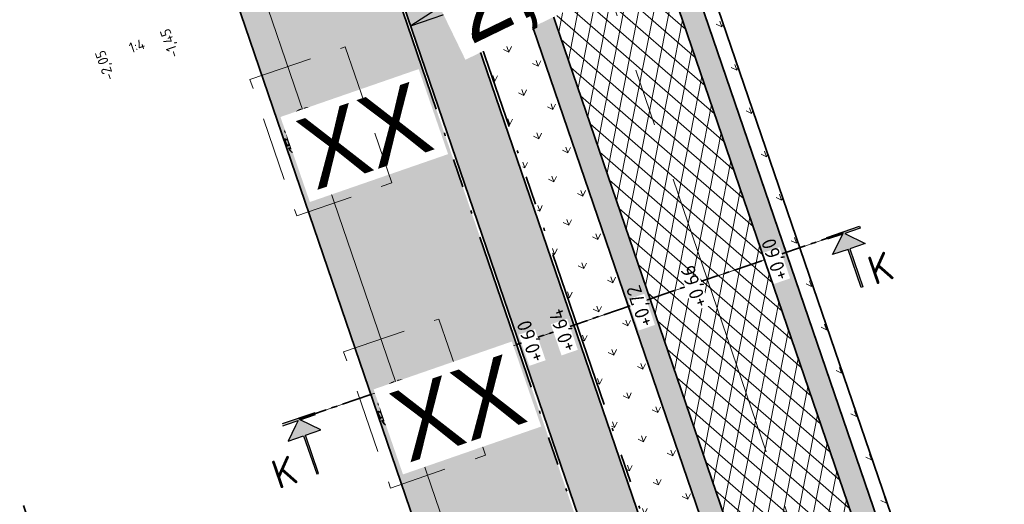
# Model space of a CAD drawing. Header units: metres. Extents: x 264779 to 275389, y 575281 to 580396.
# Tile 149 of 174: x 265496 to 265530, y 576987 to 577004. Entities that reach past the tile are written whole.
import ezdxf
from ezdxf.enums import TextEntityAlignment as Align

# ---------------------------------------------------------------- set-up
doc = ezdxf.new("R2018")
doc.units = ezdxf.units.M
for name, pattern in [('AL-TEKENBLADGRENS', [11.5, 2.5, -1.5, 1, -1.5, 1, -1.5, 2.5]), ('AM-AS', [16, 10, -2, 2, -2]), ('B-WE-VH-KANTOPSLUITING_OPSLUITBAND_[AFMETINGEN1]-G', [10, 5.5, -0.875, 0, -0.875, 1, -0.875, 0, -0.875]), ('HIDDEN', [9.525, 6.35, -3.175]), ('XX-CENTER', [8, 5, -1, 1, -1])]:
    doc.linetypes.add(name, pattern=pattern)
for name, color, linetype, lineweight, true_color in [('B-WE-KL-TRACE-A', 9, 'Continuous', 13, 0x808080), ('N-GV-GR-BOOM-S', 7, 'Continuous', 35, 0x00a500), ('N-GV-GR-GRAS_BERMKRUIDENMENGSEL-A', 7, 'Continuous', 18, 0x00a500), ('N-OI-RI-BELUCHTINGSDRAINAGE_PVC_160-G', 3, 'B-WE-RI-DRAINAGE_PVC_160-G', 35, 0x00ff00), ('N-WE-VH-VERHARDING_STRAATBAKSTEEN_WAALFORMAAT_HALF_PAARS-BRUIN-A', 7, 'Continuous', 18, 0x66332b)]:
    doc.layers.add(name, color=color, linetype=linetype, lineweight=lineweight, true_color=true_color)
for name, color, linetype, lineweight in [('B-XX-AL-HOOGTELABEL-T18', 252, 'Continuous', 18), ('N-WA-RI-DETAIL1-G', 1, 'HIDDEN', 18), ('N-WE-AM-AS-G', 10, 'AM-AS', 18), ('N-WE-GW-BERM-G', 90, 'Continuous', 35), ('N-WE-GW-TALUD_KRUIN-G', 3, 'Continuous', 35), ('N-WE-VH-KANTOPSLUITING_OPSLUITBAND_100x200-G', 60, 'B-WE-VH-KANTOPSLUITING_OPSLUITBAND_[AFMETINGEN1]-G', 35), ('N-WE-VH-VERHARDING_ASFALT-A', 40, 'Continuous', 18), ('N-WE-VH-VERHARDING_ASFALT-G', 40, 'Continuous', 35), ('N-WE-VH-VERHARDING_ASFALT_SLIJTLAAG-A', 40, 'Continuous', 18), ('N-WE-VH-VERHARDING_STRAATBAKSTEEN_WAALFORMAAT_HALF-G', 40, 'Continuous', 35), ('N-XX-AL-HOOGTELABEL-T25-M', 7, 'Continuous', 25), ('X-XX-AL-PROFIELLIJN-S', 7, 'Continuous', 25), ('X-XX-AL-TEKENBLADGRENS-G', 7, 'AL-TEKENBLADGRENS', 35), ('X-XX-AL-VERKANTING_ÉÉN_OOR-S', 7, 'Continuous', 25), ('X-XX-AL-VERWIJZING_DOORSNEDE-G', 7, 'XX-CENTER', 35)]:
    doc.layers.add(name, color=color, linetype=linetype, lineweight=lineweight)
doc.layers.add('X-XX-AL-HULPLAAG-G', color=6, linetype='Continuous', lineweight=18, plot=False)
doc.styles.add('NLCS-ISO', font='NLCS-ISO.ttf')
doc.styles.add('NLCS-ISO-M1000-T25', font='NLCS-ISO.ttf', dxfattribs={"height": 2.5})
doc.styles.get("Standard").update_dxf_attribs({"font": 'arial.ttf'})
doc.linetypes.add('B-WE-RI-DRAINAGE_PVC_160-G', pattern='A,10.25,-3,[160,NLCS.shx,S=0.25,R=0,X=0,Y=0],-3.5,["o",Standard,S=1,R=0,X=-0.35,Y=-0.35],-3.25', length=20)
pattern_1 = [(109.0885258, (229379.4453, 679350.7839), (-1.011904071, 0.491604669), [0.2109375, -1.380052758]), (64.0885258, (229379.4453, 679350.7839), (-1.011904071, 0.491604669), [0.2109375, -0.9140625]), (154.0885258, (229379.4453, 679350.7839), (-0.491604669, -1.011904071), [0.2109375, -0.9140625])]
pattern_2 = [(63.89148067, (53431.0888, 115509.4455), (-1.01020742, 0.4950817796), []), (63.89148067, (53431.1034, 115509.4029), (-0.50510371, 0.2475408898), [-0.16875, 0.225, -0.16875]), (63.89148067, (53431.118, 115509.3603), (-1.01020742, 0.4950817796), []), (153.89148067, (53431.0888, 115509.4455), (-0.4950817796, -1.01020742), []), (153.89148067, (53431.1034, 115509.4029), (-0.2475408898, -0.50510371), [-0.16875, 0.225, -0.16875]), (153.89148067, (53431.118, 115509.3603), (-0.4950817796, -1.01020742), [])]

# ---------------------------------------------------------------- blocks, each defined once
blk = doc.blocks.new('*U247')
h = blk.add_hatch(color=256)
h.dxf.hatch_style = 1
h.paths.add_polyline_path([(-9.47, -3.22), (0, 0), (-0.8, 2.37)])
at = {"flags": 128}
blk.add_lwpolyline([(-9.47, -3.22), (0, 0), (-0.8, 2.37), (-9.47, -3.22)], dxfattribs=at)
at = {"lineweight": 30, "flags": 35}
blk.add_attdef('HELLING', text='', height=2.5, rotation=25.764, dxfattribs=at).set_placement((-4.54, 4.61), align=Align.TOP_RIGHT)
blk = doc.blocks.new('*U281')
for points in [[(-3, 0.19), (-3, -0.16), (-0.18, -0.17), (-3.01, -2.99), (-0.18, -3), (-0.2, -10), (0.14, -10), (0.16, -3), (2.99, -3.01), (0.17, -0.18), (3, -0.19), (3, 0.16)], [(103, -0.18), (103, -0.53), (100.18, -0.52), (102.99, -3.35), (100.16, -3.34), (100.14, -10.34), (99.8, -10.34), (99.82, -3.34), (96.99, -3.33), (99.83, -0.52), (97, -0.51), (97, -0.16)]]:
    blk.add_hatch(color=256).paths.add_polyline_path(points)
at = {"linetype": 'Continuous'}
for points in [[(-3, -0.16), (-2.33, -0.17), (-0.18, -0.17), (-0.92, -0.91), (-3.01, -2.99), (-0.18, -3), (-0.2, -10), (0.14, -10), (0.16, -3), (2.99, -3.01), (1.58, -1.59), (0.17, -0.18), (3, -0.19), (3, 0.16), (-3, 0.19)], [(103, -0.18), (103, -0.53), (100.18, -0.52), (102.99, -3.35), (100.16, -3.34), (100.14, -10.34), (99.8, -10.34), (99.82, -3.34), (96.99, -3.33), (99.83, -0.52), (97, -0.51), (97, -0.16), (103, -0.18)]]:
    blk.add_lwpolyline(points, dxfattribs=at)
at = {"layer": 'X-XX-AL-VERWIJZING_DOORSNEDE-G'}
blk.add_lwpolyline([(0, 0), (100, -0.34)], dxfattribs=at)
at = {"char_height": 5, "attachment_point": 2, "rotation": 359.803, "style": 'NLCS-ISO', "bg_fill": 3, "box_fill_scale": 1.15, "bg_fill_color": 256, "bg_fill_transparency": 0}
for insert in [(-5.4, -5.36), (104.09, -5.75)]:
    blk.add_mtext('K', dxfattribs=dict(at, insert=insert))
blk = doc.blocks.new('BOOM')
blk.add_lwpolyline([(0.4, 4.34), (0.41, 4.35), (0.41, 4.36), (0.42, 4.37), (0.43, 4.38), (0.44, 4.38), (0.44, 4.39), (0.45, 4.4), (0.46, 4.41), (0.46, 4.42), (0.47, 4.43), (0.47, 4.44), (0.48, 4.46), (0.48, 4.48), (0.47, 4.5), (0.47, 4.53), (0.44, 4.64, -0.52938), (0.49, 4.7, -0.087139), (2.05, 4.26, -0.372341), (2.11, 4.12), (2.17, 3.8), (2.01, 3.64), (1.84, 3.67), (1.63, 3.52), (1.71, 3.32), (1.92, 3.25), (2.5, 3.38), (2.64, 3.31), (2.63, 3.18), (2.5, 3.1), (2.38, 2.71), (2.53, 2.46), (2.92, 3.09, -0.504641), (3.14, 2.89, 0.331948), (3.27, 2.69, 0.282008), (3.68, 2.77), (3.65, 2.75, -0.512156), (3.84, 2.75, -0.16076), (4.7, -0.05), (4.59, -0.16), (4.59, -0.27), (4.48, -0.29), (4.5, -0.4), (4.33, -0.35), (4.28, -0.48), (4.48, -0.61), (4.55, -0.66), (4.66, -0.55, -0.106371), (4, -2.41), (3.42, -2.03), (3.31, -2.1), (3.24, -1.79), (3.03, -1.54), (2.79, -1.55), (2.79, -1.83), (2.61, -2.47), (2.64, -2.59), (2.77, -2.61), (3.62, -2.93, -0.236298), (-0.21, -4.62, 0.159625), (-0.32, -4.4, 0.350802), (-0.29, -4.17, -0.504641), (-0.55, -4.05), (-0.49, -3.84), (-0.6, -3.65), (-0.74, -3.67), (-0.76, -3.82), (-0.87, -3.88), (-1, -3.79), (-1.11, -3.2), (-1.19, -3.12), (-1.4, -3.13), (-1.46, -3.38), (-1.55, -3.41), (-1.63, -3.62), (-1.85, -3.5, 0.733583), (-1.77, -3.66, -0.861625), (-1.72, -3.81, 0.279978), (-1.88, -4.05), (-1.88, -4.06, -0.827056), (-2.04, -4.23, -0.116774), (-3.83, -2.36), (-3.79, -2.35), (-3.76, -2.34), (-3.74, -2.33), (-3.72, -2.32), (-3.71, -2.31), (-3.7, -2.3), (-3.69, -2.29), (-3.47, -2.01), (-3.47, -2), (-3.47, -1.99), (-3.46, -1.99), (-3.46, -1.98), (-3.46, -1.97), (-3.45, -1.96), (-3.45, -1.95), (-3.44, -1.94), (-3.44, -1.92), (-3.43, -1.91), (-3.42, -1.9), (-3.42, -1.88), (-3.41, -1.87), (-3.4, -1.85), (-3.39, -1.84), (-3.39, -1.82), (-3.38, -1.81), (-3.38, -1.79), (-3.38, -1.78), (-3.38, -1.77), (-3.38, -1.76), (-3.38, -1.75), (-3.38, -1.74), (-3.39, -1.73), (-3.4, -1.73), (-3.4, -1.72), (-3.41, -1.72), (-3.42, -1.72), (-3.43, -1.72), (-3.44, -1.72), (-3.45, -1.72), (-3.46, -1.71), (-3.47, -1.71), (-3.48, -1.71), (-3.49, -1.7), (-3.5, -1.69), (-3.52, -1.68), (-3.53, -1.67), (-3.54, -1.67), (-3.55, -1.66), (-3.56, -1.65), (-3.58, -1.64), (-3.59, -1.62), (-3.6, -1.61), (-3.83, -1.87), (-3.84, -1.86), (-3.85, -1.84), (-3.86, -1.83), (-3.87, -1.81), (-3.88, -1.8), (-3.89, -1.79), (-3.91, -1.78), (-3.94, -1.77), (-3.98, -1.78), (-4.04, -1.79), (-4.11, -1.81, -0.040997), (-4.42, -0.95), (-4.26, -0.97), (-4.11, -1.07), (-4.04, -1), (-3.95, -0.85), (-4.03, -0.72), (-3.99, -0.52), (-4.17, -0.51), (-4.29, -0.39), (-4.51, -0.53, -0.05814), (-4.6, 0.76), (-4.47, 0.74), (-3.96, 0.34), (-3.74, 0.41), (-2.88, 0.64), (-2.81, 0.92), (-3.14, 1.05), (-3.19, 1.16), (-3.8, 1.46), (-3.81, 1.63), (-4.02, 1.8), (-4.1, 1.97), (-3.96, 2.19), (-3.65, 2.24), (-3.36, 2.43), (-3.36, 2.62), (-3.54, 2.83), (-3.49, 2.92), (-3.56, 3.05, -0.13428), (-1.53, 4.46, -0.541727), (-1.47, 4.41), (-1.48, 4.28), (-1.48, 4.21), (-1.47, 4.16), (-1.46, 4.12), (-1.44, 4.09), (-1.42, 4.07), (-1.39, 4.05), (-1.37, 4.03), (-1.35, 4.02), (-1.33, 4), (-1.32, 3.99), (-1.3, 3.97), (-1.29, 3.96), (-1.27, 3.95), (-1.26, 3.94), (-1.24, 3.94), (-1.23, 3.94), (-1.21, 3.94), (-1.19, 3.95), (-1.17, 3.96), (-1.15, 3.97), (-1.14, 3.98), (-1.12, 3.99), (-1.1, 4), (-1.08, 4), (-1.06, 4.01), (-1.04, 4.01), (-1.02, 4.01), (-1, 4.02), (-0.98, 4.02), (-0.97, 4.02), (-0.95, 4.03), (-0.94, 4.04), (-0.92, 4.05), (-0.91, 4.06), (-0.9, 4.08), (-0.89, 3.99), (-0.87, 3.96), (-0.77, 3.8), (-0.56, 3.68), (-0.85, 4.16), (-0.85, 4.17), (-0.85, 4.18), (-0.84, 4.2), (-0.84, 4.21), (-0.85, 4.23), (-0.85, 4.24), (-0.86, 4.25), (-0.88, 4.27), (-0.9, 4.28), (-0.92, 4.3), (-0.94, 4.32), (-0.97, 4.35), (-1, 4.38), (-1.03, 4.42), (-1.11, 4.52, -0.543104), (-1.08, 4.59, -0.046766), (-0.22, 4.72, -0.385168), (-0.17, 4.68), (-0.14, 4.5), (-0.13, 4.45), (-0.11, 4.41), (-0.1, 4.38), (-0.08, 4.37), (-0.06, 4.36), (-0.04, 4.36), (-0.03, 4.36), (-0.01, 4.36), (0.01, 4.35), (0.02, 4.35), (0.04, 4.34), (0.06, 4.34), (0.07, 4.33), (0.09, 4.32), (0.1, 4.32), (0.11, 4.31), (0.13, 4.3), (0.14, 4.3), (0.15, 4.29), (0.17, 4.28), (0.18, 4.28), (0.19, 4.27), (0.19, 4.26), (0.2, 4.25), (0.21, 4.24), (0.21, 4.23), (0.22, 4.23), (0.22, 4.22), (0.23, 4.21), (0.23, 4.21), (0.24, 4.2), (0.25, 4.2), (0.26, 4.2), (0.27, 4.21), (0.28, 4.21), (0.29, 4.22), (0.3, 4.22), (0.31, 4.23), (0.32, 4.24), (0.33, 4.26), (0.34, 4.27), (0.35, 4.28), (0.36, 4.3), (0.37, 4.31), (0.38, 4.32), (0.39, 4.33)], format="xyb", close=True)
blk.add_circle((0, 0), 0.138)
at = {"lineweight": 30, "flags": 104}
blk.add_attdef('01', text='', height=1.8, dxfattribs=at).set_placement((-2.45, 3.09), align=Align.TOP_LEFT)

msp = doc.modelspace()

# ---------------------------------------------------------------- hatches: boundary and pattern name
at = {"layer": 'B-WE-KL-TRACE-A'}
h = msp.add_hatch(dxfattribs=at)
h.set_pattern_fill('DOTS', color=256, scale=0.5)
h.set_pattern_definition([(0, (265713.50372, 576754.34745), (0.079375, 0.15875), [0, -0.15875])])
h.paths.add_polyline_path([(265257.497, 576901.576), (265280.092, 576836.285), (265298.31, 576783.268), (265291.791, 576781.392), (265239.384, 576934.357), (265222.655, 576983.209), (265230.7, 576979.939), (265245.297, 576937.421), (265245.427, 576937.04)])
h.paths.add_polyline_path([(265223.141, 576984.793), (265219.917, 576993.606), (265211.971, 577028.584), (265210.547, 577042.097), (265222.786, 577002.989), (265229.989, 576982.009)])
h.paths.add_polyline_path([(265207.488, 577055.376), (265208.876, 577042.208), (265202.774, 577069.069)])
h.paths.add_polyline_path([(265194.59, 577097.909), (265209.11, 577055.736), (265209.669, 577050.426), (265224.354, 577003.504), (265246.856, 576937.963), (265259.058, 576902.111), (265281.655, 576836.813), (265331.28, 576692.401), (265402.247, 576711.023), (265417.831, 576715.057), (265434.246, 576719.393), (265450.777, 576723.65), (265466.98, 576727.876), (265483.558, 576732.243), (265517.748, 576741.103), (265533.987, 576745.376), (265551.26, 576749.845), (265566.674, 576753.911), (265582.241, 576757.871), (265589.311, 576759.685), (265591.043, 576760.329), (265486.412, 577064.17), (265488.303, 577064.821), (265593.602, 576759.04), (265591.727, 576758.343), (265591.58, 576758.769), (265589.803, 576758.108), (265582.65, 576756.272), (265567.088, 576752.314), (265551.677, 576748.248), (265534.403, 576743.779), (265518.165, 576739.506), (265483.975, 576730.646), (265467.398, 576726.28), (265451.191, 576722.053), (265434.662, 576717.796), (265418.248, 576713.46), (265402.664, 576709.426), (265330.216, 576690.416), (265298.846, 576781.706), (265290.739, 576779.372), (265237.824, 576933.823), (265212.508, 577007.744), (265210.34, 577028.314), (265197.8, 577083.516), (265193.03, 577097.371)])
at = {"layer": 'N-GV-GR-GRAS_BERMKRUIDENMENGSEL-A'}
h = msp.add_hatch(dxfattribs=at)
h.set_pattern_fill('AGR-KRUIDEN', color=256, scale=0.5625, pattern_type=2)
h.set_pattern_definition(pattern_1)
edge = h.paths.add_edge_path()
edge.add_line((265544.192, 576895.666), (265546.356, 576896.476))
edge.add_line((265546.356, 576896.476), (265508.74, 577006.395))
edge.add_line((265508.74, 577006.395), (265502.494, 577024.584))
edge.add_line((265502.494, 577024.584), (265501.502, 577024.714))
edge.add_arc((265500.991, 577016.9), 7.83, 86.2552, 97.004)
edge.add_line((265500.036, 577024.672), (265499.053, 577024.486))
edge.add_line((265499.053, 577024.486), (265499.122, 577024.136))
edge.add_line((265499.122, 577024.136), (265499.682, 577022.506))
edge.add_line((265499.682, 577022.506), (265496.419, 577021.386))
edge.add_line((265496.419, 577021.386), (265497.88, 577017.13))
edge.add_line((265497.88, 577017.13), (265499.544, 577012.439))
edge.add_line((265499.544, 577012.439), (265501.088, 577012.255))
edge.add_line((265501.088, 577012.255), (265540.334, 576897.439))
edge.add_line((265540.334, 576897.439), (265543.159, 576898.476))
edge.add_line((265543.159, 576898.476), (265544.192, 576895.666))
edge = h.paths.add_edge_path()
edge.add_line((265546.66, 576895.587), (265544.512, 576894.792))
edge.add_line((265544.512, 576894.792), (265545.439, 576892.27))
edge.add_line((265545.439, 576892.27), (265542.476, 576891.172))
edge.add_line((265542.476, 576891.172), (265587.997, 576757.999))
edge.add_line((265587.997, 576757.999), (265589.325, 576758.45))
edge.add_line((265589.325, 576758.45), (265589.374, 576758.308))
edge.add_arc((265586.801, 576765.883), 8, 288.7583, 298.8426)
edge.add_line((265590.66, 576758.875), (265589.455, 576762.422))
edge.add_line((265589.455, 576762.422), (265590.43, 576767.326))
edge.add_line((265590.43, 576767.326), (265573.686, 576816.611))
edge.add_line((265573.686, 576816.611), (265546.66, 576895.587))
h = msp.add_hatch(dxfattribs=at)
h.set_pattern_fill('AGR-KRUIDEN', color=256, scale=0.5625, pattern_type=2)
h.set_pattern_definition(pattern_1)
edge = h.paths.add_edge_path()
edge.add_line((265525.933, 576962.949), (265527.523, 576963.492))
edge.add_line((265527.523, 576963.492), (265523.242, 576976.003))
edge.add_line((265523.242, 576976.003), (265523.45, 576976.074))
edge.add_line((265523.45, 576976.074), (265512.619, 577007.724))
edge.add_line((265512.619, 577007.724), (265509.696, 577016.235))
edge.add_line((265509.696, 577016.235), (265509.488, 577016.163))
edge.add_line((265509.488, 577016.163), (265508.35, 577019.478))
edge.add_arc((265500.992, 577016.951), 7.78, 18.9534, 49.9498)
edge.add_line((265505.998, 577022.906), (265505.192, 577023.499))
edge.add_line((265505.192, 577023.499), (265510.821, 577007.108))
edge.add_line((265510.821, 577007.108), (265525.933, 576962.949))
h = msp.add_hatch(dxfattribs=at)
h.set_pattern_fill('AGR-KRUIDEN', color=256, scale=0.5625, pattern_type=2)
h.set_pattern_definition([(109.0885258, (229332.19456, 679334.4325), (-1.011904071, 0.491604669), [0.2109375, -1.380052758]), (64.0885258, (229332.1946, 679334.4325), (-1.011904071, 0.491604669), [0.2109375, -0.9140625]), (154.0885258, (229332.1946, 679334.4325), (-0.491604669, -1.011904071), [0.2109375, -0.9140625])])
h.paths.add_polyline_path([(265518.578, 577009.767), (265515.654, 577018.281), (265515.182, 577018.119), (265518.105, 577009.605), (265528.935, 576977.958), (265529.408, 576978.12)])
at = {"layer": 'N-WE-VH-VERHARDING_ASFALT-A'}
h = msp.add_hatch(dxfattribs=at)
h.set_pattern_fill('AVH-ASFALT', color=256, scale=2.5875, angle=359.803, style=0, pattern_type=2)
h.set_pattern_definition([(78.89148067, (53431.1034, 115509.4029), (-0.50780413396, 0.0997056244), []), (138.89148067, (53431.1034, 115509.4029), (-0.3402496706, -0.38991846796), [])])
h.paths.add_polyline_path([(265514.1, 577018.805), (265510.128, 577017.441), (265513.375, 577007.984), (265524.53, 576975.387), (265528.504, 576976.747), (265517.348, 577009.346)])
at = {"layer": 'N-WE-VH-VERHARDING_ASFALT_SLIJTLAAG-A'}
h = msp.add_hatch(dxfattribs=at)
h.set_pattern_fill('AVH-OVERIG_01', color=256, scale=1.125, angle=359.803, style=0, pattern_type=2)
h.set_pattern_definition(pattern_2)
h.paths.add_polyline_path([(265514.857, 577019.065), (265514.1, 577018.805), (265517.348, 577009.346), (265528.504, 576976.747), (265529.261, 576977.006), (265518.105, 577009.605)])
h = msp.add_hatch(dxfattribs=at)
h.set_pattern_fill('AVH-OVERIG_01', color=256, scale=1.125, angle=359.803, style=0, pattern_type=2)
h.set_pattern_definition(pattern_2)
h.paths.add_polyline_path([(265510.128, 577017.441), (265509.371, 577017.181), (265512.619, 577007.724), (265523.774, 576975.128), (265524.53, 576975.387), (265513.375, 577007.984)])
at = {"layer": 'N-WE-VH-VERHARDING_STRAATBAKSTEEN_WAALFORMAAT_HALF_PAARS-BRUIN-A'}
h = msp.add_hatch(dxfattribs=at)
h.set_pattern_fill('AVH-SBS_WAALFORMAAT_HALFST', color=256, scale=28.125, angle=359.8649, style=0, pattern_type=2)
h.set_pattern_definition([(18.95339914, (53431.10338, 115509.40288), (-0.09134972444, 0.2660014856), []), (108.95339914, (53432.1674, 115509.7683), (-1.0640059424, -0.3653988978), [0.28125, -0.28125]), (108.95339914, (53431.544, 115509.8516), (-1.0640059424, -0.3653988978), [0.28125, -0.28125]), (18.95339914, (53431.5897, 115509.7186), (-0.1826994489, 0.5320029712), [0, -1.125, 0, 0, 0]), (18.95339914, (53432.03036, 115510.1673), (-0.1826994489, 0.5320029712), [0, -1.125, 0, 0, 0])])
edge = h.paths.add_edge_path()
edge.add_line((265573.781, 576816.644), (265590.533, 576767.333))
edge.add_line((265590.533, 576767.333), (265592.599, 576767.469))
edge.add_line((265592.599, 576767.469), (265575.674, 576817.289))
edge.add_line((265575.674, 576817.289), (265526.519, 576960.929))
edge.add_line((265526.519, 576960.929), (265525.817, 576962.981))
edge.add_line((265525.817, 576962.981), (265510.727, 577007.076))
edge.add_line((265510.727, 577007.076), (265505.058, 577023.583))
edge.add_arc((265500.992, 577016.951), 7.78, 58.4908, 78.0135)
edge.add_line((265502.607, 577024.561), (265508.835, 577006.427))
edge.add_line((265508.835, 577006.427), (265573.781, 576816.644))

# ---------------------------------------------------------------- linework, layer by layer
at = {"layer": 'N-OI-RI-BELUCHTINGSDRAINAGE_PVC_160-G'}
msp.add_circle((265506.384, 576999.675), 0.823, dxfattribs=at)
at = {"layer": 'N-WE-AM-AS-G', "flags": 128}
msp.add_lwpolyline([(265487.798, 577088.927), (265515.362, 577008.665), (265580.312, 576818.87), (265621.801, 576696.744, 0.161993), (265640.874, 576671.586, -0.161362), (265659.907, 576646.545), (265678.877, 576591.153)], format="xyb", dxfattribs=at)
at = {"layer": 'N-WE-GW-BERM-G', "flags": 128}
msp.add_lwpolyline([(265518.578, 577009.767), (265515.654, 577018.281), (265515.182, 577018.119), (265518.105, 577009.605), (265528.935, 576977.958), (265529.408, 576978.12)], close=True, dxfattribs=at)
at = {"layer": 'N-WE-GW-TALUD_KRUIN-G', "ltscale": 0.99999, "flags": 128}
msp.add_lwpolyline([(265546.356, 576896.476), (265544.192, 576895.666), (265543.159, 576898.476), (265540.334, 576897.439), (265501.088, 577012.255), (265499.544, 577012.439), (265497.88, 577017.13), (265496.419, 577021.386), (265499.682, 577022.506), (265499.122, 577024.136), (265499.053, 577024.486)], dxfattribs=at)
at = {"layer": 'N-WE-VH-KANTOPSLUITING_OPSLUITBAND_100x200-G', "flags": 128}
for points in [[(265590.588, 576759.087), (265589.455, 576762.422), (265590.43, 576767.326), (265573.686, 576816.611), (265508.74, 577006.395), (265502.494, 577024.584)], [(265527.523, 576963.492), (265525.933, 576962.949), (265510.821, 577007.108), (265505.192, 577023.499)]]:
    msp.add_lwpolyline(points, dxfattribs=at)
at = {"layer": 'N-WE-VH-VERHARDING_ASFALT-G', "flags": 128}
for points in [[(265514.1, 577018.805), (265517.348, 577009.346), (265528.504, 576976.747), (265529.261, 576977.006), (265518.105, 577009.605), (265514.857, 577019.065)], [(265510.128, 577017.441), (265513.375, 577007.984), (265524.53, 576975.387), (265528.504, 576976.747), (265517.348, 577009.346), (265514.1, 577018.805)], [(265509.371, 577017.181), (265512.619, 577007.724), (265523.774, 576975.128), (265524.53, 576975.387), (265513.375, 577007.984), (265510.128, 577017.441)]]:
    msp.add_lwpolyline(points, close=True, dxfattribs=at)
at = {"layer": 'N-WE-VH-VERHARDING_STRAATBAKSTEEN_WAALFORMAAT_HALF-G', "flags": 128}
for points in [[(265590.677, 576759.137), (265589.559, 576762.429), (265590.533, 576767.333), (265573.781, 576816.644), (265508.835, 577006.427), (265502.607, 577024.561)], [(265527.555, 576963.398), (265525.871, 576962.822), (265510.727, 577007.076), (265505.058, 577023.583)]]:
    msp.add_lwpolyline(points, dxfattribs=at)
at = {"layer": 'X-XX-AL-HULPLAAG-G', "flags": 128}
for points in [[(265498.452, 577022.805), (265504.578, 577004.968), (265569.522, 576815.191), (265587.212, 576763.12)], [(265505.965, 576989.796), (265524.888, 576996.272)], [(265505.965, 576989.796), (265511.385, 576991.651), (265512.949, 576992.186), (265513.277, 576992.298), (265515.145, 576992.938), (265517.283, 576993.669), (265523.044, 576995.641)]]:
    msp.add_lwpolyline(points, dxfattribs=at)
at = {"layer": 'X-XX-AL-TEKENBLADGRENS-G'}
msp.add_line((265453.059, 577112.011), (265508.617, 576951.464), dxfattribs=at)

# ---------------------------------------------------------------- block references
at = {"layer": 'N-GV-GR-BOOM-S'}
ref = msp.add_blockref('BOOM', (265506.384, 576999.675), dxfattribs=dict(at, xscale=0.2, yscale=0.2, zscale=0.2, rotation=19.0885257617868))
lines = msp.add_mtext('XX', dxfattribs={"layer": '0', "insert": (265505.72, 577000.099), "char_height": 2.5, "attachment_point": 1, "rotation": 19.0885, "bg_fill": 3, "box_fill_scale": 1.125, "bg_fill_color": 256, "bg_fill_transparency": 0})
ref.add_attrib('01', '', (265505.72, 577000.099)).embed_mtext(lines)
at = {"layer": 'X-XX-AL-VERKANTING_ÉÉN_OOR-S'}
ref = msp.add_blockref('*U247', (265511.742, 577004.109), dxfattribs=dict(at, xscale=0.1999999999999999, yscale=0.1999999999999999, zscale=0.1999999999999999, rotation=0.1275231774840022))
lines = msp.add_mtext('2,0%', dxfattribs={"layer": '0', "insert": (265510.833, 577005.029), "char_height": 2.5, "attachment_point": 1, "rotation": 25.8915, "bg_fill": 3, "box_fill_scale": 1.15, "bg_fill_color": 256, "bg_fill_transparency": 0})
ref.add_attrib('HELLING', '', (265510.833, 577005.029)).embed_mtext(lines)

# ---------------------------------------------------------------- next in the draw order: block references
at = {"layer": 'X-XX-AL-PROFIELLIJN-S', "xscale": 0.2000000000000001, "yscale": 0.2000000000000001, "zscale": 0.2000000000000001, "rotation": 19.0885257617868}
msp.add_blockref('*U281', (265505.965, 576989.796), dxfattribs=at)

# ---------------------------------------------------------------- next in the draw order: texts
at = {"layer": 'B-XX-AL-HOOGTELABEL-T18', "char_height": 0.36, "attachment_point": 1, "style": 'NLCS-ISO-M1000-T25', "bg_fill": 3, "box_fill_scale": 1.1, "bg_fill_color": 256, "bg_fill_transparency": 0}
for s, insert, width, rotation in [('-1,45', (265501.457, 577002.306), 1.04288, 108.9534), ('1:4', (265500.02, 577002.846), 0.7048, 18.9534), ('-2,05', (265499.214, 577001.513), 1.04288, 108.9534)]:
    msp.add_mtext(s, dxfattribs=dict(at, insert=insert, width=width, rotation=rotation))

# ---------------------------------------------------------------- next in the draw order: linework, layer by layer
at = {"layer": 'N-OI-RI-BELUCHTINGSDRAINAGE_PVC_160-G'}
msp.add_circle((265509.622, 576990.214), 0.823, dxfattribs=at)
at = {"layer": 'N-WA-RI-DETAIL1-G', "ltscale": 0.35, "flags": 128}
for points in [[(265504.261, 577001.589), (265507.57, 577002.728), (265509.198, 576998.001), (265505.889, 576996.861)], [(265507.517, 576992.133), (265510.826, 576993.273), (265512.454, 576988.545), (265509.145, 576987.406)]]:
    msp.add_lwpolyline(points, close=True, dxfattribs=at)
at = {"layer": 'X-XX-AL-HULPLAAG-G', "flags": 128}
msp.add_lwpolyline([(265505.965, 576989.796), (265524.888, 576996.272)], dxfattribs=at)

# ---------------------------------------------------------------- next in the draw order: block references
at = {"layer": 'N-GV-GR-BOOM-S'}
ref = msp.add_blockref('BOOM', (265509.622, 576990.214), dxfattribs=dict(at, xscale=0.2, yscale=0.2, zscale=0.2, rotation=19.0885257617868))
lines = msp.add_mtext('XX', dxfattribs={"layer": '0', "insert": (265508.957, 576990.638), "char_height": 2.5, "attachment_point": 1, "rotation": 19.0885, "bg_fill": 3, "box_fill_scale": 1.125, "bg_fill_color": 256, "bg_fill_transparency": 0})
ref.add_attrib('01', '', (265508.957, 576990.638)).embed_mtext(lines)

# ---------------------------------------------------------------- next in the draw order: texts
at = {"layer": 'N-XX-AL-HOOGTELABEL-T25-M', "char_height": 0.5, "width": 1.04288, "attachment_point": 1, "rotation": 108.9534, "style": 'NLCS-ISO-M1000-T25', "bg_fill": 3, "box_fill_scale": 1.1, "bg_fill_color": 256, "bg_fill_transparency": 0}
for s, insert in [('+0,60', (265522.501, 576994.555)), ('+0,66', (265519.694, 576993.608)), ('+0,72', (265517.803, 576992.938)), ('+0,64', (265515.122, 576992.074)), ('+0,60', (265514.003, 576991.712))]:
    msp.add_mtext(s, dxfattribs=dict(at, insert=insert))

doc.saveas('drawing.dxf')
